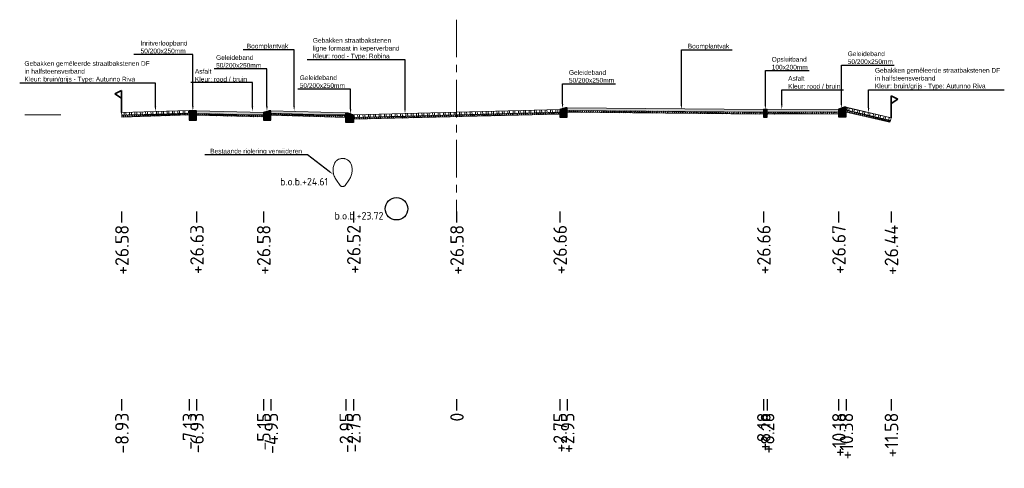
# Model space of a CAD drawing. Header units: metres. Extents: x 198530 to 198748, y 355169 to 355318.
# Tile 36 of 37: x 198722 to 198748, y 355281 to 355293. Entities that reach past the tile are written whole.
import ezdxf
from ezdxf import colors
from ezdxf.entities.mleader import LeaderData, LeaderLine
from ezdxf.math import Vec2, Vec3

# ---------------------------------------------------------------- set-up
doc = ezdxf.new("R2010")
doc.units = ezdxf.units.M
doc.linetypes.add('AM-AS', pattern=[16, 10, -2, 2, -2])
doc.linetypes.add('RI-GWA', pattern=[18.45, 6, -1.8, 1.75, -1.8, 1.75, -1.8, 1.75, -1.8])
doc.layers.get('Defpoints').update_dxf_attribs({"lineweight": 25})
for name, color, linetype, lineweight in [('B-WE-RI-GWA-BESTAANDE RIOLERING', 252, 'RI-GWA', 18), ('C3D-LABELS', 7, 'Continuous', 25), ('N-WE-AM-AS-G', 10, 'AM-AS', 18), ('N-WE-VH-VERHARDING_FUNDERING-G', 7, 'Continuous', 35), ('X-XX-AL-T25', 7, 'Continuous', 25)]:
    doc.layers.add(name, color=color, linetype=linetype, lineweight=lineweight)
doc.layers.add('N-WE-AL-DETAIL-G', color=7, linetype='Continuous')
doc.layers.add('N-WE-RI-DWA-NIEUWE RIOLERING', color=7, linetype='Continuous')
doc.styles.add('NLCS-ISO', font='NLCS-ISO.ttf')
doc.styles.add('NLCS-ISO-M200-T25', font='NLCS-ISO.ttf', dxfattribs={"height": 0.5})
doc.styles.add('NLCS-ISO-M50-T25', font='NLCS-ISO.ttf', dxfattribs={"height": 0.125})
pattern_1 = [(60, (-3613.88653, -302.51122), (-0.0433012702, 0.025), []), (120, (-3613.88653, -302.51122), (-0.0433012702, -0.025), [])]

# ---------------------------------------------------------------- blocks, each defined once
blk = doc.blocks.new('*U70')
at = {"lineweight": 9}
h = blk.add_hatch(dxfattribs=at)
h.set_pattern_fill('ANSI32', color=252, scale=0.015, angle=47)
h.paths.add_polyline_path([(0, 0), (-5.5, -0.138), (-5.499, -0.207), (0.001, -0.07)])
h = blk.add_hatch(dxfattribs=at)
h.set_pattern_fill('AVH-ASFALT', color=252, scale=0.05, pattern_type=2)
h.set_pattern_definition(pattern_1)
h.paths.add_polyline_path([(0.001, -0.07), (-5.499, -0.207), (-5.499, -0.257), (0.001, -0.12)])
for points in [[(0.001, -0.12), (-5.499, -0.257), (-5.5, -0.138), (0, 0)], [(0.001, -0.07), (-5.499, -0.207)]]:
    blk.add_lwpolyline(points, dxfattribs=at)
at = {"layer": 'Defpoints', "color": 6, "lineweight": 9}
for points in [[(0, 0), (-5.5, -0.138), (-5.499, -0.207), (0.001, -0.07)], [(0.001, -0.07), (-5.499, -0.207), (-5.499, -0.257), (0.001, -0.12)]]:
    blk.add_lwpolyline(points, close=True, dxfattribs=at)
blk = doc.blocks.new('Geleideband_5-20x25')
at = {"layer": 'N-WE-AL-DETAIL-G'}
h = blk.add_hatch(color=252, dxfattribs=at)
h.dxf.hatch_style = 1
h.paths.add_polyline_path([(0.2, -0.25), (0, -0.25), (0, 0), (0.05, 0), (0.2, -0.05)])
blk.add_lwpolyline([(0.2, -0.25), (0, -0.25), (0, 0), (0.05, 0), (0.2, -0.05)], close=True)
blk = doc.blocks.new('Opsluitband_100x200')
at = {"layer": 'N-WE-AL-DETAIL-G'}
h = blk.add_hatch(color=252, dxfattribs=at)
h.dxf.hatch_style = 1
h.paths.add_polyline_path([(0.1, 0), (0, 0), (0, -0.2), (0.1, -0.2)])
blk.add_lwpolyline([(0, -0.2), (0, 0), (0.1, 0), (0.1, -0.2)], close=True)
blk = doc.blocks.new('*U103')
at = {"lineweight": 9}
h = blk.add_hatch(color=252, dxfattribs=at)
h.dxf.hatch_style = 1
h.paths.add_polyline_path([(0, 0), (-1.9, -0.048), (-1.899, -0.117), (0.001, -0.07)])
h = blk.add_hatch(dxfattribs=at)
h.set_pattern_fill('AVH-ASFALT', color=252, scale=0.05, pattern_type=2)
h.set_pattern_definition(pattern_1)
h.paths.add_polyline_path([(0.001, -0.07), (-1.899, -0.117), (-1.899, -0.167), (0.001, -0.12)])
for points in [[(0.001, -0.12), (-1.899, -0.167), (-1.9, -0.048), (0, 0)], [(0.001, -0.07), (-1.899, -0.117)]]:
    blk.add_lwpolyline(points, dxfattribs=at)
at = {"layer": 'Defpoints', "color": 6, "lineweight": 9}
for points in [[(0, 0), (-1.9, -0.048), (-1.899, -0.117), (0.001, -0.07)], [(0.001, -0.07), (-1.899, -0.117), (-1.899, -0.167), (0.001, -0.12)]]:
    blk.add_lwpolyline(points, close=True, dxfattribs=at)
blk = doc.blocks.new('*U113')
at = {"lineweight": 9}
h = blk.add_hatch(dxfattribs=at)
h.set_pattern_fill('GRAVEL', color=252, scale=0.005)
h.paths.add_polyline_path([(0, 0), (-5.228, -0.131), (-5.228, -0.201), (0.001, -0.07)])
h = blk.add_hatch(dxfattribs=at)
h.set_pattern_fill('AVH-ASFALT', color=252, scale=0.05, pattern_type=2)
h.set_pattern_definition(pattern_1)
h.paths.add_polyline_path([(0.001, -0.07), (-5.228, -0.201), (-5.228, -0.251), (0.001, -0.12)])
for points in [[(0.001, -0.12), (-5.228, -0.251), (-5.229, -0.131), (0, 0)], [(0.001, -0.07), (-5.228, -0.201)]]:
    blk.add_lwpolyline(points, dxfattribs=at)
at = {"layer": 'Defpoints', "color": 6, "lineweight": 9}
for points in [[(0, 0), (-5.228, -0.131), (-5.228, -0.201), (0.001, -0.07)], [(0.001, -0.07), (-5.228, -0.201), (-5.228, -0.251), (0.001, -0.12)]]:
    blk.add_lwpolyline(points, close=True, dxfattribs=at)
blk = doc.blocks.new('*U71')
at = {"lineweight": 9}
h = blk.add_hatch(dxfattribs=at)
h.set_pattern_fill('ANSI32', color=252, scale=0.015, angle=47)
h.paths.add_polyline_path([(0, 0), (-1.231, -0.031), (-1.231, -0.101), (0.001, -0.07)])
h = blk.add_hatch(dxfattribs=at)
h.set_pattern_fill('AVH-ASFALT', color=252, scale=0.05, pattern_type=2)
h.set_pattern_definition(pattern_1)
h.paths.add_polyline_path([(0.001, -0.07), (-1.231, -0.101), (-1.231, -0.151), (0.001, -0.12)])
for points in [[(0.001, -0.12), (-1.231, -0.151), (-1.232, -0.031), (0, 0)], [(0.001, -0.07), (-1.231, -0.101)]]:
    blk.add_lwpolyline(points, dxfattribs=at)
at = {"layer": 'Defpoints', "color": 6, "lineweight": 9}
for points in [[(0, 0), (-1.231, -0.031), (-1.231, -0.101), (0.001, -0.07)], [(0.001, -0.07), (-1.231, -0.101), (-1.231, -0.151), (0.001, -0.12)]]:
    blk.add_lwpolyline(points, close=True, dxfattribs=at)
blk = doc.blocks.new('OBJ_Grens')
at = {"layer": 'N-WE-VH-VERHARDING_FUNDERING-G'}
for p, q in [((0, 0), (0, 0.586)), ((0, 0.586), (0.179, 0.496)), ((0.179, 0.496), (0, 0.386))]:
    blk.add_line(p, q, dxfattribs=at)
blk = doc.blocks.new('*U114')
at = {"lineweight": 9}
h = blk.add_hatch(dxfattribs=at)
h.set_pattern_fill('GRAVEL', color=252, scale=0.005)
h.paths.add_polyline_path([(0, 0), (-2, -0.05), (-2, -0.12), (0.001, -0.07)])
h = blk.add_hatch(dxfattribs=at)
h.set_pattern_fill('AVH-ASFALT', color=252, scale=0.05, pattern_type=2)
h.set_pattern_definition(pattern_1)
h.paths.add_polyline_path([(0.001, -0.07), (-2, -0.12), (-2, -0.17), (0.001, -0.12)])
for points in [[(0.001, -0.12), (-2, -0.17), (-2, -0.05), (0, 0)], [(0.001, -0.07), (-2, -0.12)]]:
    blk.add_lwpolyline(points, dxfattribs=at)
at = {"layer": 'Defpoints', "color": 6, "lineweight": 9}
for points in [[(0, 0), (-2, -0.05), (-2, -0.12), (0.001, -0.07)], [(0.001, -0.07), (-2, -0.12), (-2, -0.17), (0.001, -0.12)]]:
    blk.add_lwpolyline(points, close=True, dxfattribs=at)
blk = doc.blocks.new('Inritverloopband_20x25')
at = {"layer": 'N-WE-AL-DETAIL-G'}
h = blk.add_hatch(color=252, dxfattribs=at)
h.dxf.hatch_style = 1
h.paths.add_polyline_path([(0.2, -0.25), (0, -0.25), (0, 0), (0.2, 0)])
blk.add_lwpolyline([(0.2, -0.25), (0, -0.25), (0, 0), (0.2, 0)], close=True)
blk.add_lwpolyline([(0.2, 0), (0.2, 0.01)])
blk = doc.blocks.new('*U72')
at = {"lineweight": 9}
h = blk.add_hatch(dxfattribs=at)
h.set_pattern_fill('ANSI32', color=252, scale=0.015, angle=47)
h.paths.add_polyline_path([(0, 0), (-1.8, -0.045), (-1.8, -0.115), (0.001, -0.07)])
h = blk.add_hatch(dxfattribs=at)
h.set_pattern_fill('AVH-ASFALT', color=252, scale=0.05, pattern_type=2)
h.set_pattern_definition(pattern_1)
h.paths.add_polyline_path([(0.001, -0.07), (-1.8, -0.115), (-1.8, -0.165), (0.001, -0.12)])
for points in [[(0.001, -0.12), (-1.8, -0.165), (-1.8, -0.045), (0, 0)], [(0.001, -0.07), (-1.8, -0.115)]]:
    blk.add_lwpolyline(points, dxfattribs=at)
at = {"layer": 'Defpoints', "color": 6, "lineweight": 9}
for points in [[(0, 0), (-1.8, -0.045), (-1.8, -0.115), (0.001, -0.07)], [(0.001, -0.07), (-1.8, -0.115), (-1.8, -0.165), (0.001, -0.12)]]:
    blk.add_lwpolyline(points, close=True, dxfattribs=at)
blk = doc.blocks.new('*U105')
at = {"lineweight": 9}
h = blk.add_hatch(color=252, dxfattribs=at)
h.dxf.hatch_style = 1
h.paths.add_polyline_path([(0, 0), (-1.78, -0.044), (-1.779, -0.114), (0.001, -0.07)])
h = blk.add_hatch(dxfattribs=at)
h.set_pattern_fill('AVH-ASFALT', color=252, scale=0.05, pattern_type=2)
h.set_pattern_definition(pattern_1)
h.paths.add_polyline_path([(0.001, -0.07), (-1.779, -0.114), (-1.779, -0.164), (0.001, -0.12)])
for points in [[(0.001, -0.12), (-1.779, -0.164), (-1.78, -0.044), (0, 0)], [(0.001, -0.07), (-1.779, -0.114)]]:
    blk.add_lwpolyline(points, dxfattribs=at)
at = {"layer": 'Defpoints', "color": 6, "lineweight": 9}
for points in [[(0, 0), (-1.78, -0.044), (-1.779, -0.114), (0.001, -0.07)], [(0.001, -0.07), (-1.779, -0.114), (-1.779, -0.164), (0.001, -0.12)]]:
    blk.add_lwpolyline(points, close=True, dxfattribs=at)

msp = doc.modelspace()

# ---------------------------------------------------------------- linework, layer by layer
at = {"layer": 'B-WE-RI-GWA-BESTAANDE RIOLERING'}
msp.add_lwpolyline([(198731.01, 355290.371), (198722.255, 355290.371)], dxfattribs=at)
msp.add_lwpolyline([(198730.657, 355288.487), (198730.557, 355288.63, -0.266628), (198730.504, 355289.08, -0.62829), (198730.95, 355289.06, -0.238625), (198730.887, 355288.63), (198730.787, 355288.487, -0.38881)], format="xyb", close=True, dxfattribs=at)
at = {"layer": 'C3D-LABELS', "color": 7, "linetype": 'Continuous', "lineweight": 25}
for p, q in [((198724.83, 355287.801), (198724.83, 355287.501)), ((198726.83, 355287.801), (198726.83, 355287.501)), ((198728.61, 355287.801), (198728.61, 355287.501)), ((198731.01, 355287.801), (198731.01, 355287.501)), ((198733.76, 355287.801), (198733.76, 355287.501)), ((198736.51, 355287.801), (198736.51, 355287.501)), ((198741.94, 355287.801), (198741.94, 355287.501)), ((198743.941, 355287.801), (198743.941, 355287.501)), ((198745.341, 355287.801), (198745.341, 355287.501)), ((198724.83, 355282.801), (198724.83, 355282.501)), ((198726.63, 355282.801), (198726.63, 355282.501)), ((198726.83, 355282.801), (198726.83, 355282.501)), ((198728.61, 355282.801), (198728.61, 355282.501)), ((198728.81, 355282.801), (198728.81, 355282.501)), ((198730.81, 355282.801), (198730.81, 355282.501)), ((198731.01, 355282.801), (198731.01, 355282.501)), ((198733.76, 355282.801), (198733.76, 355282.501)), ((198736.51, 355282.801), (198736.51, 355282.501)), ((198736.71, 355282.801), (198736.71, 355282.501)), ((198741.94, 355282.801), (198741.94, 355282.501)), ((198742.04, 355282.801), (198742.04, 355282.501)), ((198743.941, 355282.801), (198743.941, 355282.501)), ((198744.141, 355282.801), (198744.141, 355282.501)), ((198745.341, 355282.801), (198745.341, 355282.501))]:
    msp.add_line(p, q, dxfattribs=at)
at = {"layer": 'N-WE-AM-AS-G', "ltscale": 0.1}
msp.add_lwpolyline([(198733.76, 355292.904), (198733.76, 355287.688)], dxfattribs=at)
at = {"layer": 'N-WE-RI-DWA-NIEUWE RIOLERING'}
msp.add_circle((198732.16, 355287.871), 0.3, dxfattribs=at)

# ---------------------------------------------------------------- block references
at = {"layer": 'N-WE-AL-DETAIL-G', "xscale": -1}
for name, p in [('OBJ_Grens', (198724.83, 355290.431)), ('Inritverloopband_20x25', (198726.83, 355290.479)), ('*U105', (198726.83, 355290.479)), ('Geleideband_5-20x25', (198728.81, 355290.481)), ('Geleideband_5-20x25', (198736.71, 355290.561)), ('Opsluitband_100x200', (198742.04, 355290.511)), ('Geleideband_5-20x25', (198744.141, 355290.571))]:
    msp.add_blockref(name, p, dxfattribs=at)
at = {"layer": 'N-WE-AL-DETAIL-G'}
for name, p in [('OBJ_Grens', (198745.341, 355290.291)), ('Geleideband_5-20x25', (198730.81, 355290.421)), ('*U70', (198736.51, 355290.511))]:
    msp.add_blockref(name, p, dxfattribs=at)
for name, p, rotation in [('*U113', (198741.94, 355290.511), 358.0201530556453), ('*U71', (198745.341, 355290.291), 345.4362888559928), ('*U103', (198743.941, 355290.521), 358.8590274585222)]:
    msp.add_blockref(name, p, dxfattribs=dict(at, rotation=rotation))
at = {"layer": 'N-WE-AL-DETAIL-G', "xscale": -1}
for name, p, rotation in [('*U72', (198724.83, 355290.431), 3.261378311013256), ('*U114', (198728.81, 355290.481), 359.7139708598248)]:
    msp.add_blockref(name, p, dxfattribs=dict(at, rotation=rotation))

# ---------------------------------------------------------------- texts
at = {"layer": 'B-WE-RI-GWA-BESTAANDE RIOLERING', "insert": (198729.055, 355288.692), "char_height": 0.2, "attachment_point": 1, "style": 'NLCS-ISO-M200-T25'}
msp.add_mtext_dynamic_manual_height_columns('b.o.b.+24.61', width=1.70356, gutter_width=2.5, heights=[0.543], dxfattribs=at)
at = {"layer": 'C3D-LABELS', "color": 7, "linetype": 'Continuous', "lineweight": 25, "char_height": 0.36, "attachment_point": 6, "rotation": 90, "style": 'NLCS-ISO'}
for s, insert in [('+26.58', (198724.84, 355287.44)), ('+26.63', (198726.84, 355287.44)), ('+26.58', (198728.62, 355287.44)), ('+26.52', (198731.02, 355287.44)), ('+26.58', (198733.77, 355287.44)), ('+26.66', (198736.52, 355287.44)), ('+26.66', (198741.95, 355287.44)), ('+26.67', (198743.951, 355287.44)), ('+26.44', (198745.351, 355287.44)), ('-8.93', (198724.84, 355282.44)), ('-7.13', (198726.64, 355282.44)), ('-6.93', (198726.84, 355282.44)), ('-5.15', (198728.62, 355282.44)), ('-4.95', (198728.82, 355282.44)), ('-2.95', (198730.82, 355282.44)), ('-2.75', (198731.02, 355282.44)), ('0', (198733.77, 355282.44)), ('+2.75', (198736.52, 355282.44)), ('+2.95', (198736.72, 355282.44)), ('+8.18', (198741.95, 355282.44)), ('+8.28', (198742.05, 355282.44)), ('+10.18', (198743.951, 355282.44)), ('+10.38', (198744.151, 355282.44)), ('+11.58', (198745.351, 355282.44))]:
    msp.add_mtext(s, dxfattribs=dict(at, insert=insert))
at = {"layer": 'N-WE-RI-DWA-NIEUWE RIOLERING', "insert": (198730.509, 355287.783), "char_height": 0.2, "attachment_point": 1, "style": 'NLCS-ISO-M200-T25'}
msp.add_mtext_dynamic_manual_height_columns('b.o.b.+23.72', width=1.70356, gutter_width=2.5, heights=[0.543], dxfattribs=at)

# ---------------------------------------------------------------- leaders
at = {"layer": 'X-XX-AL-T25'}
ml = msp.add_multileader_mtext('Standard', dxfattribs=at)
ml.set_content('{\\fArial|b0|i0|c0|p34;Inritverloopband \\P50/200x250mm}', color=256, style='NLCS-ISO-M50-T25')
ml.set_leader_properties(color=256, linetype='ByLayer', lineweight=-1)
ml.build(insert=Vec2(0, 0))
ml.multileader.update_dxf_attribs({"text_left_attachment_type": 5, "text_right_attachment_type": 5, "dogleg_length": 0.125, "arrow_head_size": 0.125})
ctx = ml.context
ctx.base_point, ctx.char_height, ctx.arrow_head_size, ctx.landing_gap_size, ctx.plane_origin = Vec3(198725.291, 355291.981), 0.125, 0.125, 0.045, Vec3(198727.249, 355290.827)
ctx.left_attachment, ctx.right_attachment = 5, 5
notes = []
notes.append((ctx, [(1, (1, 1, 0), (198726.73, 355291.981), (-1, 0), 0.125, [(0, [(198726.73, 355290.479)], 0, [])])]))
ctx.mtext.insert, ctx.mtext.flow_direction = Vec3(198725.336, 355292.342), 5
ml = msp.add_multileader_mtext('Standard', dxfattribs=at)
ml.set_content('{\\fArial|b0|i0|c0|p34;Boomplantvak}', color=256, style='NLCS-ISO-M50-T25')
ml.set_leader_properties(color=256, linetype='ByLayer', lineweight=-1)
ml.build(insert=Vec2(0, 0))
ml.multileader.update_dxf_attribs({"text_left_attachment_type": 5, "text_right_attachment_type": 5, "dogleg_length": 0.125, "arrow_head_size": 0.125})
ctx = ml.context
ctx.base_point, ctx.char_height, ctx.arrow_head_size, ctx.landing_gap_size, ctx.plane_origin = Vec3(198728.122, 355292.105), 0.125, 0.125, 0.045, Vec3(198728.911, 355290.822)
ctx.left_attachment, ctx.right_attachment = 5, 5
notes.append((ctx, [(0, (1, 1, 0), (198729.43, 355292.105), (-1, 0), 0.125, [(0, [(198729.43, 355290.475)], 0, [])])]))
ctx.mtext.insert, ctx.mtext.flow_direction = Vec3(198728.167, 355292.265), 5
ml = msp.add_multileader_mtext('Standard', dxfattribs=at)
ml.set_content('{\\fArial|b0|i0|c0|p34;Gebakken straatbakstenen \\Pligne formaat in keperverband\\PKleur: rood - Type: Robina}', color=256, style='NLCS-ISO-M50-T25')
ml.set_leader_properties(color=256, linetype='ByLayer', lineweight=-1)
ml.build(insert=Vec2(0, 0))
ml.multileader.update_dxf_attribs({"text_left_attachment_type": 5, "text_right_attachment_type": 5, "dogleg_length": 0.125, "arrow_head_size": 0.125})
ctx = ml.context
ctx.base_point, ctx.char_height, ctx.arrow_head_size, ctx.landing_gap_size, ctx.plane_origin = Vec3(198729.884, 355291.832), 0.125, 0.125, 0.045, Vec3(198732.904, 355290.758)
ctx.left_attachment, ctx.right_attachment = 5, 5
notes.append((ctx, [(1, (1, 1, 0), (198732.385, 355291.832), (-1, 0), 0.125, [(0, [(198732.385, 355290.411)], 0, [])])]))
ctx.mtext.insert, ctx.mtext.flow_direction = Vec3(198729.929, 355292.415), 5
ml = msp.add_multileader_mtext('Standard', dxfattribs=at)
ml.set_content('{\\fArial|b0|i0|c0|p34;Boomplantvak}', color=256, style='NLCS-ISO-M50-T25')
ml.set_leader_properties(color=256, linetype='ByLayer', lineweight=-1)
ml.build(insert=Vec2(0, 0))
ml.multileader.update_dxf_attribs({"text_left_attachment_type": 5, "text_right_attachment_type": 5, "dogleg_length": 0.125, "arrow_head_size": 0.125})
ctx = ml.context
ctx.base_point, ctx.char_height, ctx.arrow_head_size, ctx.landing_gap_size, ctx.plane_origin = Vec3(198739.877, 355292.103), 0.125, 0.125, 0.045, Vec3(198740.271, 355290.861)
ctx.left_attachment, ctx.right_attachment = 5, 5
notes.append((ctx, [(0, (1, 1, 0), (198739.752, 355292.103), (1, 0), 0.125, [(0, [(198739.752, 355290.513)], 0, [])])]))
ctx.mtext.insert, ctx.mtext.flow_direction = Vec3(198739.922, 355292.263), 5
ml = msp.add_multileader_mtext('Standard', dxfattribs=at)
ml.set_content('{\\fArial|b0|i0|c0|p34;Geleideband\\P50/200x250mm}', color=256, style='NLCS-ISO-M50-T25')
ml.set_leader_properties(color=256, linetype='ByLayer', lineweight=-1)
ml.build(insert=Vec2(0, 0))
ml.multileader.update_dxf_attribs({"text_left_attachment_type": 5, "text_right_attachment_type": 5, "dogleg_length": 0.125, "arrow_head_size": 0.125})
ctx = ml.context
ctx.base_point, ctx.char_height, ctx.arrow_head_size, ctx.landing_gap_size, ctx.plane_origin = Vec3(198727.305, 355291.596), 0.125, 0.125, 0.045, Vec3(198729.224, 355290.819)
ctx.left_attachment, ctx.right_attachment = 5, 5
notes.append((ctx, [(1, (1, 1, 0), (198728.705, 355291.596), (-1, 0), 0.125, [(0, [(198728.705, 355290.471)], 0, [])])]))
ctx.mtext.insert, ctx.mtext.flow_direction = Vec3(198727.35, 355291.959), 5
ml = msp.add_multileader_mtext('Standard', dxfattribs=at)
ml.set_content('{\\fArial|b0|i0|c0|p34;Opsluitband\\P100x200mm}', color=256, style='NLCS-ISO-M50-T25')
ml.set_leader_properties(color=256, linetype='ByLayer', lineweight=-1)
ml.build(insert=Vec2(0, 0))
ml.multileader.update_dxf_attribs({"text_left_attachment_type": 5, "text_right_attachment_type": 5, "dogleg_length": 0.125, "arrow_head_size": 0.125})
ctx = ml.context
ctx.base_point, ctx.char_height, ctx.arrow_head_size, ctx.landing_gap_size, ctx.plane_origin = Vec3(198742.115, 355291.55), 0.125, 0.125, 0.045, Vec3(198742.509, 355290.859)
ctx.left_attachment, ctx.right_attachment = 5, 5
notes.append((ctx, [(0, (1, 1, 0), (198741.99, 355291.55), (1, 0), 0.125, [(0, [(198741.99, 355290.511)], 0, [])])]))
ctx.mtext.insert, ctx.mtext.flow_direction = Vec3(198742.16, 355291.911), 5
ml = msp.add_multileader_mtext('Standard', dxfattribs=at)
ml.set_content('{\\fArial|b0|i0|c0|p34;Geleideband\\P50/200x250mm}', color=256, style='NLCS-ISO-M50-T25')
ml.set_leader_properties(color=256, linetype='ByLayer', lineweight=-1)
ml.build(insert=Vec2(0, 0))
ml.multileader.update_dxf_attribs({"text_left_attachment_type": 5, "text_right_attachment_type": 5, "dogleg_length": 0.125, "arrow_head_size": 0.125})
ctx = ml.context
ctx.base_point, ctx.char_height, ctx.arrow_head_size, ctx.landing_gap_size, ctx.plane_origin = Vec3(198744.141, 355291.697), 0.125, 0.125, 0.045, Vec3(198744.535, 355290.894)
ctx.left_attachment, ctx.right_attachment = 5, 5
notes.append((ctx, [(0, (1, 1, 0), (198744.016, 355291.697), (1, 0), 0.125, [(0, [(198744.016, 355290.546)], 0, [])])]))
ctx.mtext.insert, ctx.mtext.flow_direction = Vec3(198744.186, 355292.059), 5
ml = msp.add_multileader_mtext('Standard', dxfattribs=at)
ml.set_content('{\\fArial|b0|i0|c0|p34;Gebakken gemêleerde straatbakstenen DF \\Pin halfsteensverband\\PKleur: bruin/grijs - Type: Autunno Riva}', color=256, style='NLCS-ISO-M50-T25')
ml.set_leader_properties(color=256, linetype='ByLayer', lineweight=-1)
ml.build(insert=Vec2(0, 0))
ml.multileader.update_dxf_attribs({"text_left_attachment_type": 5, "text_right_attachment_type": 5, "dogleg_length": 0.125, "arrow_head_size": 0.125})
ctx = ml.context
ctx.base_point, ctx.char_height, ctx.arrow_head_size, ctx.landing_gap_size, ctx.plane_origin = Vec3(198722.196, 355291.217), 0.125, 0.125, 0.045, Vec3(198724.176, 355290.75)
ctx.left_attachment, ctx.right_attachment = 5, 5
notes.append((ctx, [(1, (1, 1, 0), (198725.733, 355291.217), (-1, 0), 0.125, [(0, [(198725.733, 355290.46)], 0, [])])]))
ctx.mtext.insert, ctx.mtext.flow_direction = Vec3(198722.241, 355291.801), 5
ml = msp.add_multileader_mtext('Standard', dxfattribs=at)
ml.set_content('{\\fArial|b0|i0|c0|p34;Asfalt\\PKleur: rood / bruin}', color=256, style='NLCS-ISO-M50-T25')
ml.set_leader_properties(color=256, linetype='ByLayer', lineweight=-1)
ml.build(insert=Vec2(0, 0))
ml.multileader.update_dxf_attribs({"text_left_attachment_type": 5, "text_right_attachment_type": 5, "dogleg_length": 0.125, "arrow_head_size": 0.125})
ctx = ml.context
ctx.base_point, ctx.char_height, ctx.arrow_head_size, ctx.landing_gap_size, ctx.plane_origin = Vec3(198726.741, 355291.229), 0.125, 0.125, 0.045, Vec3(198728.838, 355290.828)
ctx.left_attachment, ctx.right_attachment = 5, 5
notes.append((ctx, [(1, (1, 1, 0), (198728.319, 355291.229), (-1, 0), 0.125, [(0, [(198728.319, 355290.462)], 0, [])])]))
ctx.mtext.insert, ctx.mtext.flow_direction = Vec3(198726.786, 355291.591), 5
ml = msp.add_multileader_mtext('Standard', dxfattribs=at)
ml.set_content('{\\fArial|b0|i0|c0|p34;Geleideband\\P50/200x250mm}', color=256, style='NLCS-ISO-M50-T25')
ml.set_leader_properties(color=256, linetype='ByLayer', lineweight=-1)
ml.build(insert=Vec2(0, 0))
ml.multileader.update_dxf_attribs({"text_left_attachment_type": 5, "text_right_attachment_type": 5, "dogleg_length": 0.125, "arrow_head_size": 0.125})
ctx = ml.context
ctx.base_point, ctx.char_height, ctx.arrow_head_size, ctx.landing_gap_size, ctx.plane_origin = Vec3(198729.535, 355291.058), 0.125, 0.125, 0.045, Vec3(198731.454, 355290.744)
ctx.left_attachment, ctx.right_attachment = 5, 5
notes.append((ctx, [(1, (1, 1, 0), (198730.935, 355291.058), (-1, 0), 0.125, [(0, [(198730.935, 355290.396)], 0, [])])]))
ctx.mtext.insert, ctx.mtext.flow_direction = Vec3(198729.58, 355291.421), 5
ml = msp.add_multileader_mtext('Standard', dxfattribs=at)
ml.set_content('{\\fArial|b0|i0|c0|p34;Geleideband\\P50/200x250mm}', color=256, style='NLCS-ISO-M50-T25')
ml.set_leader_properties(color=256, linetype='ByLayer', lineweight=-1)
ml.build(insert=Vec2(0, 0))
ml.multileader.update_dxf_attribs({"text_left_attachment_type": 5, "text_right_attachment_type": 5, "dogleg_length": 0.125, "arrow_head_size": 0.125})
ctx = ml.context
ctx.base_point, ctx.char_height, ctx.arrow_head_size, ctx.landing_gap_size, ctx.plane_origin = Vec3(198736.71, 355291.198), 0.125, 0.125, 0.045, Vec3(198737.104, 355290.884)
ctx.left_attachment, ctx.right_attachment = 5, 5
notes.append((ctx, [(0, (1, 1, 0), (198736.585, 355291.198), (1, 0), 0.125, [(0, [(198736.585, 355290.536)], 0, [])])]))
ctx.mtext.insert, ctx.mtext.flow_direction = Vec3(198736.755, 355291.561), 5
ml = msp.add_multileader_mtext('Standard', dxfattribs=at)
ml.set_content('{\\fArial|b0|i0|c0|p34;Asfalt\\PKleur: rood / bruin}', color=256, style='NLCS-ISO-M50-T25')
ml.set_leader_properties(color=256, linetype='ByLayer', lineweight=-1)
ml.build(insert=Vec2(0, 0))
ml.multileader.update_dxf_attribs({"text_left_attachment_type": 5, "text_right_attachment_type": 5, "dogleg_length": 0.125, "arrow_head_size": 0.125})
ctx = ml.context
ctx.base_point, ctx.char_height, ctx.arrow_head_size, ctx.landing_gap_size, ctx.plane_origin = Vec3(198742.553, 355291.039), 0.125, 0.125, 0.045, Vec3(198742.948, 355290.868)
ctx.left_attachment, ctx.right_attachment = 5, 5
notes.append((ctx, [(0, (1, 1, 0), (198742.428, 355291.039), (1, 0), 0.125, [(0, [(198742.428, 355290.52)], 0, [])])]))
ctx.mtext.insert, ctx.mtext.flow_direction = Vec3(198742.598, 355291.402), 5
ml = msp.add_multileader_mtext('Standard', dxfattribs=at)
ml.set_content('{\\fArial|b0|i0|c0|p34;Gebakken gemêleerde straatbakstenen DF \\Pin halfsteensverband\\PKleur: bruin/grijs - Type: Autunno Riva}', color=256, style='NLCS-ISO-M50-T25')
ml.set_leader_properties(color=256, linetype='ByLayer', lineweight=-1)
ml.build(insert=Vec2(0, 0))
ml.multileader.update_dxf_attribs({"text_left_attachment_type": 5, "text_right_attachment_type": 5, "dogleg_length": 0.125, "arrow_head_size": 0.125})
ctx = ml.context
ctx.base_point, ctx.char_height, ctx.arrow_head_size, ctx.landing_gap_size, ctx.plane_origin = Vec3(198744.866, 355291.034), 0.125, 0.125, 0.045, Vec3(198743.184, 355290.721)
ctx.left_attachment, ctx.right_attachment = 5, 5
notes.append((ctx, [(0, (1, 1, 0), (198744.741, 355291.034), (1, 0), 0.125, [(0, [(198744.741, 355290.431)], 0, [])])]))
ctx.mtext.insert, ctx.mtext.flow_direction = Vec3(198744.911, 355291.618), 5
ml = msp.add_multileader_mtext('Standard', dxfattribs=at)
ml.set_content('{\\fArial|b0|i0|c0|p34;Bestaande riolering verwijderen}', color=256, style='NLCS-ISO-M50-T25')
ml.set_leader_properties(color=256, linetype='ByLayer', lineweight=-1)
ml.build(insert=Vec2(0, 0))
ml.multileader.update_dxf_attribs({"text_left_attachment_type": 5, "text_right_attachment_type": 5, "dogleg_length": 0.125, "arrow_head_size": 0.125})
ctx = ml.context
ctx.base_point, ctx.char_height, ctx.arrow_head_size, ctx.landing_gap_size, ctx.plane_origin = Vec3(198727.148, 355289.305), 0.125, 0.125, 0.045, Vec3(198731.802, 355288.991)
ctx.left_attachment, ctx.right_attachment = 5, 5
notes.append((ctx, [(1, (1, 1, 0), (198729.785, 355289.305), (-1, 0), 0.125, [(0, [(198730.466, 355288.788)], 0, [])])]))
ctx.mtext.insert, ctx.mtext.flow_direction = Vec3(198727.193, 355289.467), 5
for ctx, leaders in notes:
    for number, flags, end, landing, length, lines in leaders:
        leader = LeaderData()
        leader.index, (leader.has_last_leader_line, leader.has_dogleg_vector, leader.attachment_direction) = number, flags
        leader.last_leader_point, leader.dogleg_vector, leader.dogleg_length = Vec3(end), Vec3(landing), length
        for number, points, colour, breaks in lines:
            line = LeaderLine()
            line.index, line.vertices, line.color, line.breaks = number, Vec3.list(points), colors.encode_raw_color(colour), breaks
            leader.lines.append(line)
        ctx.leaders.append(leader)

doc.saveas('drawing.dxf')
